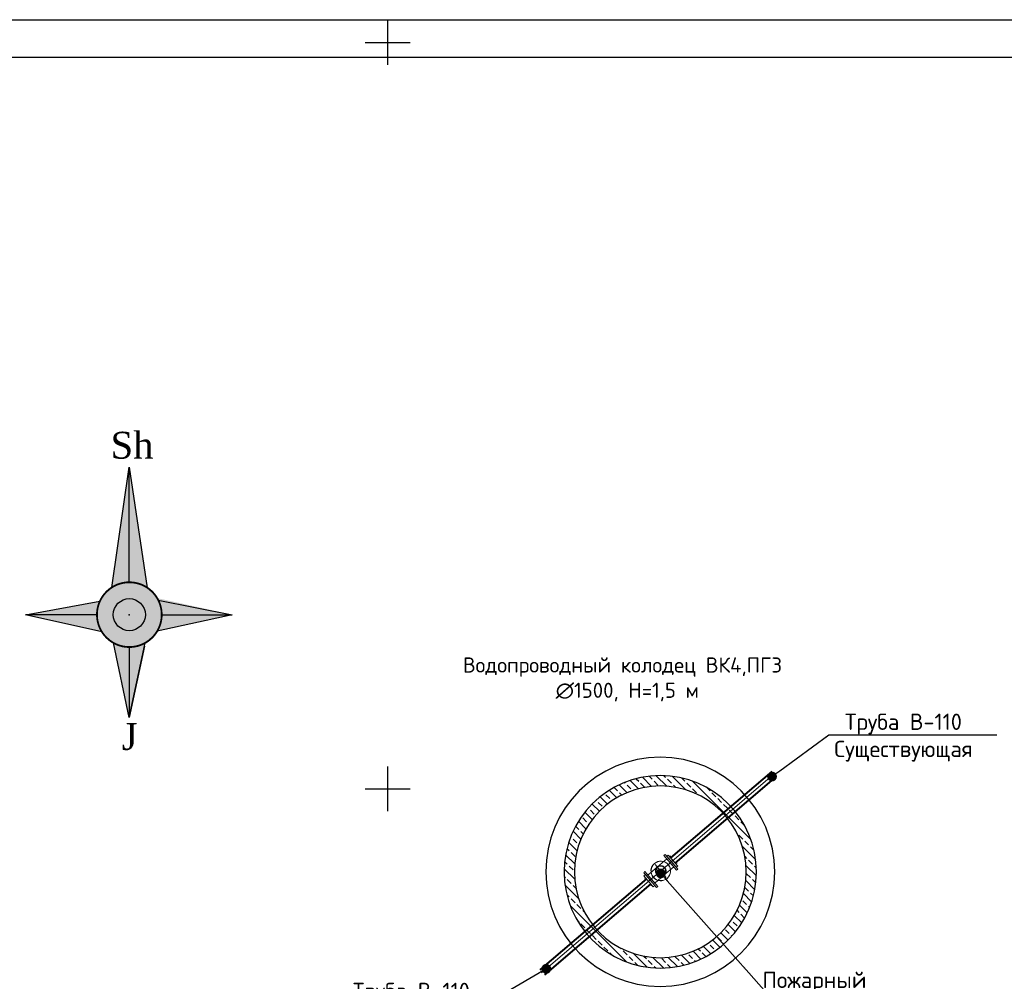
# Model space of a CAD drawing. Header units: inches. Extents: x -416310 to 1286511, y -34262 to 944600.
# Tile 46 of 84: x 32942 to 98918, y 188658 to 253091. Entities that reach past the tile are written whole.
import ezdxf
from ezdxf import colors
from ezdxf.entities.mleader import LeaderData, LeaderLine
from ezdxf.math import Vec2, Vec3

# ---------------------------------------------------------------- set-up
doc = ezdxf.new("R2010")
doc.units = ezdxf.units.IN
doc.header["$MEASUREMENT"] = 0
for name, color, linetype in [('(001) Сетка', 92, 'Continuous'), ('DECOR_OBJCT_#####_B', 7, 'Continuous'), ('shtamp_роза-ветров', 7, 'Continuous'), ('Штрих Стекло', 7, 'Continuous')]:
    doc.layers.add(name, color=color, linetype=linetype)
for name, color, linetype, lineweight in [('A-GENM', 251, 'Continuous', 30), ('P-PIPE', 7, 'Continuous', 9), ('P-PIPE-CNTR', 3, 'Continuous', 9)]:
    doc.layers.add(name, color=color, linetype=linetype, lineweight=lineweight)
doc.styles.add('GOST', font='isocpeur.ttf')
doc.styles.get("Standard").update_dxf_attribs({"font": 'arial.ttf'})

# ---------------------------------------------------------------- blocks, each defined once
blk = doc.blocks.new('RV')
at = {"layer": 'shtamp_роза-ветров', "ltscale": 0.5}
for color, points in [(0, [(0, 32.91), (0, 7.23, 0.147358), (-4, 6.03)]), (6, [(0, 32.91), (0, 7.23, -0.147358), (4, 6.03)]), (2, [(-6.57, 3.03), (-23.19, 0), (-7.23, 0, -0.108367)]), (40, [(3.58, 0, 1), (-3.58, 0, 1)]), (2, [(7.23, 0, 0.135091), (6.22, 3.7), (22.95, 0)]), (7, [(7.23, 0, -0.135091), (6.22, -3.7), (22.95, 0)]), (7, [(-7.23, 0, 0.135091), (-6.22, -3.7), (-22.95, 0)]), (0, [(0, -7.23, -0.127803), (-3.52, -6.32), (0, -22.95)]), (6, [(0, -7.23, 0.127803), (3.52, -6.32), (0, -22.95)])]:
    blk.add_hatch(color=color, dxfattribs=at).paths.add_polyline_path(points)
h = blk.add_hatch(color=72, dxfattribs=at)
h.paths.add_polyline_path([(7.23, 0, 1), (-7.23, 0, 1)])
h.paths.add_polyline_path([(-3.58, 0, -1), (3.58, 0, -1)], flags=16)
at = {"layer": 'shtamp_роза-ветров', "linetype": 'Continuous', "ltscale": 5}
for points in [[(-3.88, 6.1), (0, 32.91), (4, 6.03)], [(0, 7.23), (0, 32.91)], [(-6.13, -3.84), (-23.19, 0), (-6.57, 3.03)], [(6.45, 3.27), (22.95, 0), (6.22, -3.7)], [(-7.23, 0), (-23.19, 0)], [(-7.23, 0), (-23.19, 0)], [(0, -22.95), (0, -22.95), (3.4, -7.03), (0, -22.95), (-3.52, -6.32)], [(0, -22.95), (3.56, -6.3)]]:
    blk.add_lwpolyline(points, dxfattribs=at)
at = {"layer": 'shtamp_роза-ветров', "ltscale": 0.5}
for points in [[(0, 7.23), (0, 32.91)], [(-7.23, 0), (-23.19, 0)], [(-7.23, 0), (-23.19, 0)], [(7.23, 0), (22.95, 0)], [(0, -7.23), (0, -22.95)]]:
    blk.add_lwpolyline(points, dxfattribs=at)
at = {"layer": 'shtamp_роза-ветров', "color": 0, "ltscale": 0.5, "const_width": 0.4}
blk.add_lwpolyline([(-3.52, -6.32, -0.391931), (-6.57, 3.03, -0.459903), (4, 6.03, -0.129847), (6.45, 3.27, -0.256992), (6.22, -3.7, -0.405845), (-3.52, -6.32, -0.053016)], format="xyb", dxfattribs=at)
at = {"layer": 'shtamp_роза-ветров', "linetype": 'Continuous', "ltscale": 5}
for radius in [7.23, 3.58]:
    blk.add_circle((0, 0), radius, dxfattribs=at)
at = {"layer": 'shtamp_роза-ветров', "ltscale": 0.5}
blk.add_point((0, 0), dxfattribs=at)
at = {"layer": 'shtamp_роза-ветров', "color": 0, "ltscale": 0.5, "char_height": 6, "width": 6.968, "attachment_point": 1}
for s, insert in [('{\\fTimes New Roman|b0|i0|c0|p18;Sh}', (-4.19, 40.85)), ('{\\fTimes New Roman|b0|i0|c0|p18;J}', (-1.68, -24.2))]:
    blk.add_mtext(s, dxfattribs=dict(at, insert=insert))
blk = doc.blocks.new('Setka')
at = {"layer": '(001) Сетка'}
for p, q in [((0, 1.5), (0, -1.5)), ((-1.5, 0), (1.5, 0))]:
    blk.add_line(p, q, dxfattribs=at)
blk = doc.blocks.new('55653')
at = {"layer": 'DECOR_OBJCT_#####_B'}
for name, p, xscale, yscale, zscale in [('Setka', (-185744, 255259, 354), 1000, 1000, 1000), ('RV', (-203054, 216923, -353246), 300.0000000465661, 300.0000000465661, 300.0000000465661), ('Setka', (-185744, 205259, 354), 1000, 1000, 1000)]:
    blk.add_blockref(name, p, dxfattribs=dict(at, xscale=xscale, yscale=yscale, zscale=zscale))
blk = doc.blocks.new('Тройник фланцевый с пожарной одставкой  ППТФ ГОСТ 5525-88 Динамический_f2482 - Тройник ППТФ 150х150-530663-Уровень 1')
at = {"layer": 'P-PIPE'}
for p, q in [((-146, 114), (-165, 114)), ((-165, -115), (-165, 114)), ((-165, 114), (-165, -115)), ((-146, -115), (-146, 114)), ((-146, 114), (-146, -115)), ((0, 62), (-146, 62)), ((-146, -62), (-146, 62)), ((-146, 62), (-146, -62)), ((146, 62), (0, 62)), ((165, 114), (146, 114)), ((146, -115), (146, 114)), ((146, 114), (146, -115)), ((146, 62), (146, -62)), ((146, -62), (146, 62)), ((165, -115), (165, 114)), ((165, 114), (165, -115)), ((-165, -115), (-146, -115)), ((-146, -62), (0, -62)), ((0, -62), (146, -62)), ((146, -115), (165, -115))]:
    blk.add_line(p, q, dxfattribs=at)
for radius, start, end in [(114, 90, 270), (115, 90, 270), (62, 360, 180), (114, 270, 90), (115, 270, 90), (62, 180, 360)]:
    blk.add_arc((0, 0), radius, start, end, dxfattribs=at)
for points, knots in [([(0, 62), (-3, 62), (-9, 62), (-18, 59), (-27, 56), (-35, 52), (-40, 47), (-44, 44), (-47, 40), (-49, 38), (-51, 35), (-53, 33), (-54, 30), (-55, 28), (-57, 25), (-58, 22), (-59, 18), (-61, 11), (-62, 4), (-62, 0)], [0, 0, 0, 0, 0.111111, 0.222222, 0.333333, 0.444444, 0.5, 0.555556, 0.611111, 0.638889, 0.666667, 0.694444, 0.722222, 0.75, 0.777778, 0.805556, 0.833333, 0.888889, 1, 1, 1, 1]), ([(62, 0), (62, 4), (61, 11), (59, 18), (58, 22), (57, 25), (55, 28), (54, 30), (53, 33), (51, 35), (49, 38), (47, 40), (44, 44), (40, 48), (36, 50), (33, 53), (29, 55), (21, 59), (12, 61), (4, 62), (0, 62)], [0, 0, 0, 0, 0.111111, 0.166667, 0.194444, 0.222222, 0.25, 0.277778, 0.305556, 0.333333, 0.361111, 0.388889, 0.444444, 0.513889, 0.548611, 0.583333, 0.652778, 0.722222, 0.861111, 1, 1, 1, 1]), ([(-62, 0), (-62, -4), (-61, -11), (-59, -18), (-58, -22), (-57, -25), (-55, -28), (-54, -30), (-53, -33), (-51, -35), (-49, -38), (-47, -40), (-44, -44), (-40, -48), (-36, -50), (-33, -53), (-29, -55), (-21, -59), (-12, -61), (-4, -62), (0, -62)], [0, 0, 0, 0, 0.111111, 0.166667, 0.194444, 0.222222, 0.25, 0.277778, 0.305556, 0.333333, 0.361111, 0.388889, 0.444444, 0.513889, 0.548611, 0.583333, 0.652778, 0.722222, 0.861111, 1, 1, 1, 1]), ([(0, -62), (3, -62), (9, -62), (18, -59), (27, -56), (35, -52), (40, -47), (44, -44), (47, -40), (49, -38), (51, -35), (53, -33), (54, -30), (55, -28), (57, -25), (58, -22), (59, -18), (61, -11), (62, -4), (62, 0)], [0, 0, 0, 0, 0.111111, 0.222222, 0.333333, 0.444444, 0.5, 0.555556, 0.611111, 0.638889, 0.666667, 0.694444, 0.722222, 0.75, 0.777778, 0.805556, 0.833333, 0.888889, 1, 1, 1, 1])]:
    blk.add_open_spline(points, degree=3, knots=knots, dxfattribs=at)
blk = doc.blocks.new('Фланец круглый стальной плоский приварной с выступом ГОСТ PN 1_6 МПа 12820-80 Динамический_f2863 - Фланец 1-100 _А_ -1_6 Ст 25-548882-Уровень 1')
at = {"layer": 'P-PIPE'}
for p, q in [((-84.5, 0), (-84.5, 23)), ((-84.5, 23), (84.5, 23)), ((84.5, 23), (-84.5, 23)), ((-84.5, 0), (84.5, 0)), ((84.5, 0), (-84.5, 0)), ((-65, 23), (-55, 34.5)), ((0, 34.5), (0, 34.5)), ((0, 34.5), (0, 34.5)), ((0, 23), (0, 23)), ((0, 23), (0, 23)), ((55, 34.5), (65, 23)), ((84.5, 23), (84.5, 0)), ((-54, -5), (-65, 0)), ((0, 0), (0, 0)), ((0, 0), (0, 0)), ((0, -5), (0, -5)), ((0, -5), (0, -5)), ((65, 0), (54, -5))]:
    blk.add_line(p, q, dxfattribs=at)
blk = doc.blocks.new('_Dot')
at = {"color": 0, "linetype": 'ByBlock', "lineweight": -2}
blk.add_line((-0.5, 0), (-1, 0), dxfattribs=at)
at = {"color": 0, "linetype": 'ByBlock', "const_width": 0.5}
blk.add_lwpolyline([(-0.25, 0, 1), (0.25, 0, 1)], format="xyb", close=True, dxfattribs=at)
blk = doc.blocks.new('Кольцо стеновое Серия 3_900_1-14 Динамический_f2710 - Кольцо стеновое КС15_6-519680-Уровень 1')
at = {"layer": 'A-GENM', "lineweight": 25}
for radius, start, end in [(840, 360, 180), (750, 0, 180), (840, 180, 360), (750, 180, 0)]:
    blk.add_arc((0, 0), radius, start, end, dxfattribs=at)
blk = doc.blocks.new('Плита днища колодца ПН серии 3_900_1-14 _  Динамический_f5717 - Плита днища ПН10-521517-Уровень 1')
at = {"layer": 'A-GENM'}
for start, end in [(360, 180), (0, 180), (180, 360), (180, 360)]:
    blk.add_arc((0, 0), 1000, start, end, dxfattribs=at)
blk = doc.blocks.new('Кольцо стеновое Серия 3_900_1-14 Динамический_f2710 - Кольцо стеновое КС15_9-519678-Уровень 1')
h = blk.add_hatch()
h.set_pattern_fill('ANSI33', color=256, scale=15)
h.set_pattern_definition([(45, (0, 0), (-67.352, 67.352), []), (45, (67.35, 0), (-67.352, 67.352), [47.625, -23.8125])])
h.paths.add_polyline_path([(-840, 0, 1), (840, 0, 1)])
h.paths.add_polyline_path([(750, 0, -1), (-750, 0, -1)], flags=16)
at = {"layer": 'A-GENM'}
for radius, start, end in [(840, 360, 180), (840, 0, 180), (750, 0, 180), (750, 0, 180), (840, 180, 360), (750, 180, 0), (750, 180, 360), (840, 180, 360)]:
    blk.add_arc((0, 0), radius, start, end, dxfattribs=at)

msp = doc.modelspace()

# ---------------------------------------------------------------- hatches: boundary and pattern name
at = {"layer": 'Штрих Стекло'}
h = msp.add_hatch(dxfattribs=at)
h.set_pattern_fill('ANSI32', color=253, scale=30, angle=-24.325286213)
h.set_pattern_definition([(20.67471, (243342.12, 349651.24), (-100.88746, 267.34768), []), (20.67471, (243464.86, 349595.76), (-100.88746, 267.34768), [])])
edge = h.paths.add_edge_path()
edge.add_line((111770.555, 157808.9744), (117190.7069, 153569.1994))
edge.add_line((117190.7069, 153569.1994), (117091.5725, 152910.3571))
edge.add_line((117091.5725, 152910.3571), (114077.0288, 153343.021))
edge.add_line((114077.0288, 153343.021), (113707.9125, 150769.3557))
edge.add_line((113707.9125, 150769.3557), (116704.749, 150339.548))
edge.add_line((116704.749, 150339.548), (116178.6874, 146843.3695))
edge.add_arc((116178.6874, 143343.3695), 3500, 90, 171.838270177)
edge.add_line((112714.138, 143840.2567), (111912.02, 138247.484))
edge.add_line((111912.02, 138247.484), (114383.8526, 137892.9726))
edge.add_line((114383.8526, 137892.9726), (114170.9009, 136408.1657))
edge.add_line((114170.9009, 136408.1657), (111699.0683, 136762.6771))
edge.add_line((111699.0683, 136762.6771), (110485.2437, 128299.2777))
edge.add_line((110485.2437, 128299.2777), (110261.2467, 126737.4575))
edge.add_line((110261.2467, 126737.4575), (105120.8648, 121015.9644))
edge.add_line((105120.8648, 121015.9644), (102739.5473, 123155.4234))
edge.add_line((102739.5473, 123155.4234), (89917.8001, 108884.2211))
edge.add_line((89917.8001, 108884.2211), (84588.5591, 108552.6175))
edge.add_line((84588.5591, 108552.6175), (84523.7638, 109771.4945))
edge.add_line((84523.7638, 109771.4945), (89614.9581, 110043.4302))
edge.add_line((89614.9581, 110043.4302), (92492.117, 113245.8422))
edge.add_line((92492.117, 113245.8422), (91318.7803, 114333.9218))
edge.add_line((91318.7803, 114333.9218), (107544.1799, 132393.5479))
edge.add_line((107544.1799, 132393.5479), (109543.4636, 146364.7523))
edge.add_line((109543.4636, 146364.7523), (106834.3086, 146752.4025))
edge.add_line((106834.3086, 146752.4025), (106338.5468, 143287.6918))
edge.add_line((106338.5468, 143287.6918), (105842.7849, 139822.9811))
edge.add_line((105842.7849, 139822.9811), (96933.5289, 141097.7973))
edge.add_line((96933.5289, 141097.7973), (96296.1208, 136643.1693))
edge.add_line((96296.1208, 136643.1693), (90356.6167, 137493.0467))
edge.add_line((90356.6167, 137493.0467), (90994.0248, 141947.6747))
edge.add_line((90994.0248, 141947.6747), (93402.011, 158776.2695))
edge.add_line((93402.011, 158776.2695), (108250.7711, 156651.5759))
edge.add_line((108250.7711, 156651.5759), (107238.1212, 149725.1774))
edge.add_line((107238.1212, 149725.1774), (109968.4439, 149334.4984))
edge.add_line((109968.4439, 149334.4984), (110612.3181, 153834.0193))
edge.add_line((110612.3181, 153834.0193), (110943.2124, 156730.2349))
edge.add_line((110943.2124, 156730.2349), (111770.555, 157808.9744))
edge = h.paths.add_edge_path()
edge.add_arc((164473.719, 158906.6824), 3500, 171.838270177, 261.838270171, ccw=False)
edge.add_line((161009.1695, 159403.5697), (164339.1059, 182621.5714))
edge.add_line((164339.1059, 182621.5714), (172080.4085, 191016.8153))
edge.add_arc((173550.7269, 189661.0263), 2000, 47.320669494, 137.320669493, ccw=False)
edge.add_line((174906.5159, 191131.3447), (169025.2423, 196554.5008))
edge.add_arc((167669.4533, 195084.1824), 2000, -42.679330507, 47.320669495, ccw=False)
edge.add_line((169139.7717, 193728.3934), (163303.7351, 187399.3615))
edge.add_line((163303.7351, 187399.3615), (157467.3808, 188236.4141))
edge.add_line((157467.3808, 188236.4141), (157282.8227, 186949.5814))
edge.add_line((157282.8227, 186949.5814), (162234.1793, 186239.4556))
edge.add_line((162234.1793, 186239.4556), (161154.1951, 185068.2404))
edge.add_line((161154.1951, 185068.2404), (159168.4455, 171222.5894))
edge.add_line((159168.4455, 171222.5894), (155209.7026, 171790.3541))
edge.add_line((155209.7026, 171790.3541), (155025.1445, 170503.5214))
edge.add_line((155025.1445, 170503.5214), (158983.8873, 169935.7567))
edge.add_line((158983.8873, 169935.7567), (157956.5818, 162772.863))
edge.add_line((157956.5818, 162772.863), (143188.4447, 164890.9159))
edge.add_line((143188.4447, 164890.9159), (142975.493, 163406.109))
edge.add_line((142975.493, 163406.109), (146756.8013, 162863.7921))
edge.add_line((146756.8013, 162863.7921), (146037.9029, 157851.2691))
edge.add_line((146037.9029, 157851.2691), (147522.7098, 157638.3174))
edge.add_line((147522.7098, 157638.3174), (148241.5997, 162650.7814))
edge.add_line((148241.5997, 162650.7814), (157743.6302, 161288.056))
edge.add_line((157743.6302, 161288.056), (157047.7328, 156435.9074))
edge.add_line((157047.7328, 156435.9074), (163976.8317, 155442.1329))

# ---------------------------------------------------------------- next in the draw order: block references
msp.add_blockref('55653', (243342.1189, -3697.8051))

# ---------------------------------------------------------------- next in the draw order: linework, layer by layer
at = {"layer": 'P-PIPE', "color": 5, "lineweight": 40}
for p, q in [((76569.7475, 196923.7974), (83354.2439, 202723.1184)), ((76864.2061, 196579.3169), (83648.7025, 202378.6379)), ((74934.0353, 195525.6066), (67805.0584, 189431.8271)), ((75228.4938, 195181.1261), (68099.517, 189087.3465))]:
    msp.add_line(p, q, dxfattribs=at)
at = {"layer": 'P-PIPE'}
for p, q in [((76504.4593, 197000.1767), (76929.4944, 196502.9376)), ((74868.747, 195601.9859), (75293.7821, 195104.7468))]:
    msp.add_line(p, q, dxfattribs=at)
for centre, radius, start, end in [((75899.1207, 196052.4617), 327.0709, 40.523497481, 220.523497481), ((75792.8619, 196176.7715), 163.5355, 130.523497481, 310.523497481), ((75899.1207, 196052.4617), 327.0709, 220.523497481, 40.523497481), ((76005.3795, 195928.152), 163.5355, 310.523497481, 130.523497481)]:
    msp.add_arc(centre, radius, start, end, dxfattribs=at)
at = {"layer": 'P-PIPE-CNTR'}
for p, q in [((76716.9768, 196751.5571), (76616.92, 196666.0295)), ((75175.6437, 195434.0407), (76332.2539, 196422.6997)), ((76334.1505, 196424.321), (75464.0908, 195680.6025)), ((76270.9799, 195617.4319), (75527.2614, 196487.4916)), ((75615.7895, 195810.273), (76515.0714, 196578.9703)), ((75615.7895, 195810.273), (76515.0714, 196578.9703)), ((75081.2646, 195353.3663), (75181.3214, 195438.894))]:
    msp.add_line(p, q, dxfattribs=at)

# ---------------------------------------------------------------- next in the draw order: block references
at = {"layer": 'P-PIPE', "xscale": -5.723026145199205, "yscale": 5.723026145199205, "zscale": 5.723026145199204, "rotation": 40.52349748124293}
msp.add_blockref('Тройник фланцевый с пожарной одставкой  ППТФ ГОСТ 5525-88 Динамический_f2482 - Тройник ППТФ 150х150-530663-Уровень 1', (75899.1207, 196052.4617), dxfattribs=at)
at = {"layer": 'P-PIPE', "extrusion": (0, 0, -1), "yscale": 5.723026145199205, "zscale": 5.723026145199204}
for p, xscale, rotation in [((-76616.92, 196666.0295), -5.723026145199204, 49.47650251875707), ((-75181.3214, 195438.894), -5.723026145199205, 229.476502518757)]:
    msp.add_blockref('Фланец круглый стальной плоский приварной с выступом ГОСТ PN 1_6 МПа 12820-80 Динамический_f2863 - Фланец 1-100 _А_ -1_6 Ст 25-548882-Уровень 1', p, dxfattribs=dict(at, xscale=xscale, rotation=rotation))

# ---------------------------------------------------------------- next in the draw order: texts
at = {"ltscale": 250, "insert": (73331.7226, 208887.2562), "char_height": 1016.127179, "width": 28451.561006, "attachment_point": 5, "style": 'GOST'}
msp.add_mtext('\\pt11085.13462;Водопроводный колодец ВК4,ПГ3\\P ∅1500, Н=1,5 м', dxfattribs=at)

# ---------------------------------------------------------------- next in the draw order: leaders
at = {"ltscale": 250}
ml = msp.add_multileader_mtext('Standard', dxfattribs=at)
ml.set_content('Пожарный  \\P гидрант ', color=256, style='GOST')
ml.set_leader_properties(lineweight=-1)
ml.set_arrow_properties(name='DOT')
ml.build(insert=Vec2(0, 0))
ml.multileader.update_dxf_attribs({"text_left_attachment_type": 6, "text_right_attachment_type": 6, "dogleg_length": 0.00104, "arrow_head_size": 655.2, "scale": 100})
ctx = ml.context
ctx.base_point, ctx.scale, ctx.char_height, ctx.arrow_head_size, ctx.landing_gap_size, ctx.plane_origin = Vec3(82976.6697, 187878.6037), 100, 1092, 655.2, 0, Vec3(108809.9897, 169344.3279)
ctx.left_attachment, ctx.right_attachment, ctx.text_align_type = 6, 6, 1
notes = []
notes.append((ctx, [(1, (1, 1, 0), (82976.5657, 187878.6037), (1, 0), 0.104, [(0, [(75899.1207, 195888.9263)], 0, [])])]))
ctx.mtext.insert, ctx.mtext.alignment, ctx.mtext.flow_direction = Vec3(86198.0697, 189298.2037), 2, 5
ctx.mtext.has_bg_fill, ctx.mtext.bg_color, ctx.mtext.bg_scale_factor, ctx.mtext.bg_transparency, ctx.mtext.use_window_bg_color = 1, -1027028792, 1.5, 0, 1
for ctx, leaders in notes:
    for number, flags, end, landing, length, lines in leaders:
        leader = LeaderData()
        leader.index, (leader.has_last_leader_line, leader.has_dogleg_vector, leader.attachment_direction) = number, flags
        leader.last_leader_point, leader.dogleg_vector, leader.dogleg_length = Vec3(end), Vec3(landing), length
        for number, points, colour, breaks in lines:
            line = LeaderLine()
            line.index, line.vertices, line.color, line.breaks = number, Vec3.list(points), colors.encode_raw_color(colour), breaks
            leader.lines.append(line)
        ctx.leaders.append(leader)

# ---------------------------------------------------------------- next in the draw order: linework, layer by layer
at = {"layer": 'P-PIPE-CNTR'}
for p, q in [((75554.6402, 195758.0032), (83551.7783, 202593.8784)), ((75899.1207, 196052.4617), (67901.9826, 189216.5865))]:
    msp.add_line(p, q, dxfattribs=at)

# ---------------------------------------------------------------- next in the draw order: block references
at = {"layer": 'A-GENM', "xscale": 7.67289920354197, "yscale": 7.67289920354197, "zscale": 7.67289920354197, "rotation": 270}
for name in ['Плита днища колодца ПН серии 3_900_1-14 _  Динамический_f5717 - Плита днища ПН10-521517-Уровень 1', 'Кольцо стеновое Серия 3_900_1-14 Динамический_f2710 - Кольцо стеновое КС15_9-519678-Уровень 1']:
    msp.add_blockref(name, (75865.312, 195993.0758), dxfattribs=at)
at = {"layer": 'A-GENM', "lineweight": 25, "xscale": 7.67289920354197, "yscale": 7.67289920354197, "zscale": 7.67289920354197, "rotation": 270}
msp.add_blockref('Кольцо стеновое Серия 3_900_1-14 Динамический_f2710 - Кольцо стеновое КС15_6-519680-Уровень 1', (75865.312, 195993.0758), dxfattribs=at)

# ---------------------------------------------------------------- next in the draw order: leaders
at = {"ltscale": 250}
ml = msp.add_multileader_mtext('Standard', dxfattribs=at)
ml.set_content('Труба В-110\\PСуществующая', color=256, style='GOST')
ml.set_leader_properties(lineweight=-1)
ml.set_arrow_properties(name='DOT')
ml.build(insert=Vec2(0, 0))
ml.multileader.update_dxf_attribs({"text_left_attachment_type": 6, "text_right_attachment_type": 6, "dogleg_length": 0.00104, "arrow_head_size": 655.2, "scale": 100})
ctx = ml.context
ctx.base_point, ctx.scale, ctx.char_height, ctx.arrow_head_size, ctx.landing_gap_size, ctx.plane_origin = Vec3(87162.4762, 205175.6364), 100, 1092, 655.2, 0, Vec3(79507.0706, 200064.3812)
ctx.left_attachment, ctx.right_attachment, ctx.text_align_type = 6, 6, 1
notes = []
notes.append((ctx, [(1, (1, 1, 0), (87162.3722, 205175.6364), (1, 0), 0.104, [(0, [(83354.2439, 202378.6379)], 0, [])])]))
ctx.mtext.insert, ctx.mtext.alignment, ctx.mtext.flow_direction = Vec3(92158.3762, 206595.2364), 2, 5
ctx.mtext.has_bg_fill, ctx.mtext.bg_color, ctx.mtext.bg_scale_factor, ctx.mtext.bg_transparency, ctx.mtext.use_window_bg_color = 1, -1027028792, 1.5, 0, 1
ml = msp.add_multileader_mtext('Standard', dxfattribs=at)
ml.set_content('Труба В-110\\PСуществующая', color=256, style='GOST')
ml.set_leader_properties(lineweight=-1)
ml.set_arrow_properties(name='DOT')
ml.build(insert=Vec2(0, 0))
ml.multileader.update_dxf_attribs({"text_left_attachment_type": 6, "text_right_attachment_type": 6, "dogleg_length": 0.00104, "arrow_head_size": 655.2, "scale": 100})
ctx = ml.context
ctx.base_point, ctx.scale, ctx.char_height, ctx.arrow_head_size, ctx.landing_gap_size, ctx.plane_origin = Vec3(54190.9532, 187141.9194), 100, 1092, 655.2, 0, Vec3(46535.5476, 182030.6642)
ctx.left_attachment, ctx.right_attachment, ctx.text_align_type = 6, 6, 1
notes.append((ctx, [(0, (1, 1, 0), (64182.8572, 187141.9194), (-1, 0), 0.104, [(0, [(68227.6063, 189494.9265)], 0, [])])]))
ctx.mtext.insert, ctx.mtext.alignment, ctx.mtext.flow_direction = Vec3(59186.8532, 188561.5194), 2, 5
ctx.mtext.has_bg_fill, ctx.mtext.bg_color, ctx.mtext.bg_scale_factor, ctx.mtext.bg_transparency, ctx.mtext.use_window_bg_color = 1, -1027028792, 1.5, 0, 1
for ctx, leaders in notes:
    for number, flags, end, landing, length, lines in leaders:
        leader = LeaderData()
        leader.index, (leader.has_last_leader_line, leader.has_dogleg_vector, leader.attachment_direction) = number, flags
        leader.last_leader_point, leader.dogleg_vector, leader.dogleg_length = Vec3(end), Vec3(landing), length
        for number, points, colour, breaks in lines:
            line = LeaderLine()
            line.index, line.vertices, line.color, line.breaks = number, Vec3.list(points), colors.encode_raw_color(colour), breaks
            leader.lines.append(line)
        ctx.leaders.append(leader)

# ---------------------------------------------------------------- next in the draw order: linework, layer by layer
at = {"elevation": 707.2}
for points in [[(-31.9069, 253091.401), (296878.0931, 253091.401), (296878.0931, 43181.401), (-31.9069, 43181.401)], [(294378.9582, 45681.401), (9968.0931, 45681.401), (9968.0931, 250591.401), (294378.9582, 250591.401)]]:
    msp.add_lwpolyline(points, close=True, dxfattribs=at)

doc.saveas('drawing.dxf')
